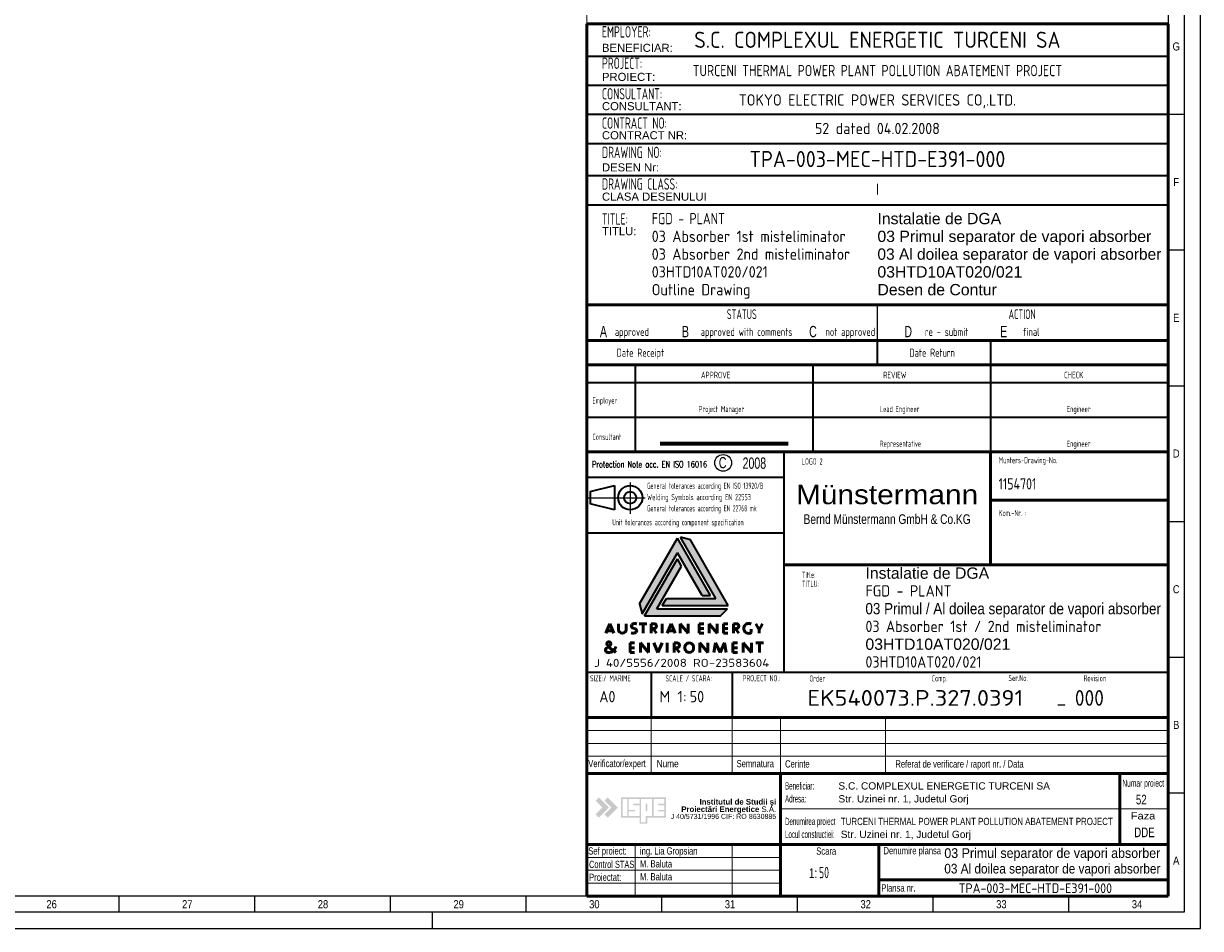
# Paper-space layout 'Layout1' of a CAD drawing. Extents: x 0 to 1427, y 0 to 841.
# Tile 3 of 5: x 1062 to 1427, y 0 to 280. Entities that reach past the tile are written whole.
import ezdxf
from ezdxf.enums import TextEntityAlignment as Align

# ---------------------------------------------------------------- set-up
doc = ezdxf.new("R2010")
doc.units = 0
doc.header["$LTSCALE"] = 12
doc.header["$MEASUREMENT"] = 0
for name, pattern in [('CENTER', [7, 4, -1, 1, -1]), ('SOLID_THICK', [0]), ('SOLID_THIN', [0])]:
    doc.linetypes.add(name, pattern=pattern)
doc.layers.get('0').update_dxf_attribs({"linetype": 'CONTINUOUS'})
for name, color, linetype in [('AE-Schriftkopf', 7, 'CONTINUOUS'), ('FORMAT', 7, 'CONTINUOUS'), ('Schriftkopf', 7, 'CONTINUOUS'), ('TB_AE&E1', 2, 'CONTINUOUS'), ('TB_AE&E2', 3, 'CONTINUOUS'), ('TB_AE&E_NUMBER', 4, 'CONTINUOUS'), ('TB_TB1', 3, 'CONTINUOUS'), ('TB_TB2', 2, 'CONTINUOUS'), ('TB_Text1', 4, 'CONTINUOUS'), ('TB_Text2', 3, 'CONTINUOUS'), ('TB_Text3', 2, 'CONTINUOUS'), ('TB_Text4', 7, 'CONTINUOUS'), ('TEXT', 7, 'CONTINUOUS')]:
    doc.layers.add(name, color=color, linetype=linetype)
for name, color, linetype, lineweight in [('AM_0', 7, 'CONTINUOUS', 50), ('AM_BOR', 7, 'CONTINUOUS', 50), ('STEEL_STRUCTURE', 8, 'CONTINUOUS', 13)]:
    doc.layers.add(name, color=color, linetype=linetype, lineweight=lineweight)
doc.styles.add('AE_STD', font='romans')
doc.styles.add('Arial', font='arial.ttf')
doc.styles.add('GENPRESET', font='genprese')
doc.styles.add('PLAIN_SMALL', font='arial.ttf', dxfattribs={"width": 0.75})
doc.styles.add('REV_RUM', font='arial.ttf')
doc.styles.add('ROMANS', font='arial.ttf', dxfattribs={"width": 0.7})
doc.styles.add('ROMANT', font='romant__.ttf', dxfattribs={"height": 2})
doc.styles.add('Schriftkopf', font='isocp.shx')
doc.styles.add('Schriftkopf_allg', font='isocp.shx', dxfattribs={"width": 0.7})
doc.styles.add('Schriftkopf_RUM', font='arial.ttf')
doc.styles.get("Standard").update_dxf_attribs({"font": 'medtext', "width": 0.75})
pattern_1 = [(0, (3408.223495, 779.60129), (0, 0.069850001), [0.0508, -0.01905]), (90, (3408.223495, 779.60129), (-0.069850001, 4e-18), [0.0508, -0.01905])]

# ---------------------------------------------------------------- blocks, each defined once
blk = doc.blocks.new('GENPRESE')
at = {"style": 'GENPRESET'}
blk.add_attdef('GEN-KO2', (0, 0), '', height=0.00035, dxfattribs=at)
for tag, flags in [('GEN-KO3', 1), ('GENIF', 1), ('GENPOSVAR', 1), ('GENPOSBLK', 1), ('GENPOSINC', 1), ('GENPARPOS', 1), ('GENPARSUM', 1), ('GENPARDRU', 1), ('GENSTDLG', 1), ('GENSCALE', 1), ('GENEDITOR', 1), ('GENINCH', 1), ('GENDIMSTIL', 1), ('GEN-KO1', 1), ('GENDCL', 1), ('VERSION', 3)]:
    blk.add_attdef(tag, (0, 0), '', height=0.00035, dxfattribs=dict(at, flags=flags))
blk = doc.blocks.new('SCHRIFTKOPF_AEE_SUB')
h = blk.add_hatch()
h.set_pattern_fill('ANGLE', color=96, scale=0.01, style=0)
h.set_pattern_definition(pattern_1)
h.paths.add_polyline_path([(3647, 876.6), (3649.58, 876.6), (3639.37, 894.28), (3627.62, 873.93), (3628.44, 870.87), (3639.37, 889.81)])
blk.add_hatch(color=5).paths.add_polyline_path([(3655.11, 873.41), (3643.36, 893.76), (3640.3, 894.58), (3651.23, 875.65), (3635.97, 875.65), (3634.68, 873.41)])
h = blk.add_hatch()
h.set_pattern_fill('ANGLE', color=1, scale=0.01, style=0)
h.set_pattern_definition(pattern_1)
h.paths.add_polyline_path([(3640.66, 885.67), (3639.37, 887.91), (3629.16, 870.22), (3652.66, 870.22), (3654.9, 872.46), (3633.03, 872.46)])
at = {"layer": 'FORMAT', "linetype": 'Continuous'}
for points in [[(3615.05, 814.04), (3614.03, 813.03), (3616.14, 810.92), (3614.03, 808.82), (3615.05, 807.8), (3618.17, 810.92)], [(3615.05, 814.04), (3614.03, 813.03), (3616.14, 810.92), (3614.03, 808.82), (3615.05, 807.8), (3618.17, 810.92)], [(3618.89, 810.92), (3616.79, 808.82), (3617.81, 807.8), (3620.93, 810.92), (3617.81, 814.04), (3616.79, 813.03)], [(3618.89, 810.92), (3616.79, 808.82), (3617.81, 807.8), (3620.93, 810.92), (3617.81, 814.04), (3616.79, 813.03)]]:
    blk.add_hatch(color=30, dxfattribs=at).paths.add_polyline_path(points)
h = blk.add_hatch(color=172, dxfattribs=at)
h.paths.add_polyline_path([(3627.65, 807.81), (3627.65, 805.89), (3630.06, 805.89), (3630.06, 807.81), (3635.82, 807.81), (3635.82, 814.05), (3621.89, 814.05), (3621.89, 807.81)])
h.paths.add_polyline_path([(3624.29, 808.29), (3624.29, 809.73), (3626.21, 809.73), (3626.21, 810.21), (3624.29, 810.21), (3624.29, 813.57), (3627.65, 813.57), (3627.65, 812.13), (3625.73, 812.13), (3625.73, 811.65), (3627.65, 811.65), (3627.65, 808.29)], flags=16)
h.paths.add_polyline_path([(3628.13, 813.57), (3631.5, 813.57), (3631.5, 808.29), (3629.57, 808.29), (3629.57, 806.37), (3628.13, 806.37)], flags=16)
h.paths.add_polyline_path([(3629.57, 809.73), (3629.57, 812.13), (3630.06, 812.13), (3630.06, 809.73)], flags=0)
h.paths.add_polyline_path([(3623.81, 808.29), (3622.37, 808.29), (3622.37, 813.57), (3623.81, 813.57)], flags=16)
h.paths.add_polyline_path([(3631.98, 808.29), (3631.98, 813.57), (3635.34, 813.57), (3635.34, 812.13), (3633.42, 812.13), (3633.42, 811.65), (3635.34, 811.65), (3635.34, 810.21), (3633.42, 810.21), (3633.42, 809.73), (3635.34, 809.73), (3635.34, 808.29)], flags=16)
h = blk.add_hatch(color=172, dxfattribs=at)
h.paths.add_polyline_path([(3627.65, 807.81), (3627.65, 805.89), (3630.06, 805.89), (3630.06, 807.81), (3635.82, 807.81), (3635.82, 814.05), (3621.89, 814.05), (3621.89, 807.81)])
h.paths.add_polyline_path([(3624.29, 808.29), (3624.29, 809.73), (3626.21, 809.73), (3626.21, 810.21), (3624.29, 810.21), (3624.29, 813.57), (3627.65, 813.57), (3627.65, 812.13), (3625.73, 812.13), (3625.73, 811.65), (3627.65, 811.65), (3627.65, 808.29)], flags=16)
h.paths.add_polyline_path([(3628.13, 813.57), (3631.5, 813.57), (3631.5, 808.29), (3629.57, 808.29), (3629.57, 806.37), (3628.13, 806.37)], flags=16)
h.paths.add_polyline_path([(3629.57, 809.73), (3629.57, 812.13), (3630.06, 812.13), (3630.06, 809.73)], flags=0)
h.paths.add_polyline_path([(3623.81, 808.29), (3622.37, 808.29), (3622.37, 813.57), (3623.81, 813.57)], flags=16)
h.paths.add_polyline_path([(3631.98, 808.29), (3631.98, 813.57), (3635.34, 813.57), (3635.34, 812.13), (3633.42, 812.13), (3633.42, 811.65), (3635.34, 811.65), (3635.34, 810.21), (3633.42, 810.21), (3633.42, 809.73), (3635.34, 809.73), (3635.34, 808.29)], flags=16)
at = {"color": 7}
for p, q in [((3736.27, 921), (3736.27, 886)), ((3611.27, 838.79), (3791.27, 838.79)), ((3611.27, 783.5), (3671.27, 783.5)), ((3611.27, 783.5), (3671.27, 783.5))]:
    blk.add_line(p, q, dxfattribs=at)
at = {"color": 7, "lineweight": 50}
for p, q in [((3611.27, 783.5), (3611.27, 838.79)), ((3791.27, 799.5), (3791.27, 838.79)), ((3671.27, 821.5), (3611.27, 821.5)), ((3671.27, 799.5), (3671.27, 821.5)), ((3671.27, 821.5), (3776.27, 821.5)), ((3791.27, 821.5), (3776.27, 821.5)), ((3776.27, 821.5), (3776.27, 799.5)), ((3776.27, 817.5), (3776.27, 799.5)), ((3611.27, 799.5), (3671.27, 799.5)), ((3776.27, 799.5), (3671.27, 799.5)), ((3671.27, 799.5), (3671.27, 783.5)), ((3791.27, 799.5), (3671.27, 799.5)), ((3671.27, 799.5), (3671.27, 783.5)), ((3701.73, 799.5), (3701.73, 783.5)), ((3776.27, 799.5), (3791.27, 799.5)), ((3791.27, 783.5), (3791.27, 799.5)), ((3701.73, 788.5), (3791.27, 788.5)), ((3671.27, 783.5), (3611.27, 783.5)), ((3671.27, 783.5), (3791.27, 783.5))]:
    blk.add_line(p, q, dxfattribs=at)
at = {"color": 7, "lineweight": 13}
for p, q in [((3631.27, 838.79), (3631.27, 821.5)), ((3656.27, 838.79), (3656.27, 821.5)), ((3671.27, 838.79), (3671.27, 821.5)), ((3703.77, 838.79), (3703.77, 821.5)), ((3611.27, 834.79), (3791.27, 834.79)), ((3611.27, 830.79), (3791.27, 830.79)), ((3611.27, 826.79), (3791.27, 826.79)), ((3671.27, 810.5), (3776.27, 810.5)), ((3671.27, 810.5), (3791.27, 810.5)), ((3626.27, 799.5), (3626.27, 783.5)), ((3656.27, 799.5), (3656.27, 783.5)), ((3611.27, 795.5), (3671.27, 795.5)), ((3611.27, 795.5), (3671.27, 795.5)), ((3611.27, 791.5), (3671.27, 791.5)), ((3611.27, 787.5), (3671.27, 787.5))]:
    blk.add_line(p, q, dxfattribs=at)
at = {"layer": 'AE-Schriftkopf', "color": 7}
blk.add_circle((3653.52, 917.59), 2.6, dxfattribs=at)
at = {"layer": 'AM_0', "color": 7}
blk.add_line((3736.27, 906.02), (3791.27, 906.02), dxfattribs=at)
at = {"layer": 'Schriftkopf', "color": 7, "linetype": 'CENTER', "lineweight": 25, "ltscale": 2}
blk.add_line((3624.75, 911.54), (3624.75, 901.8), dxfattribs=at)
at = {"layer": 'Schriftkopf', "color": 7, "lineweight": 35}
blk.add_line((3619.88, 910.57), (3619.88, 903.07), dxfattribs=at)
blk.add_circle((3624.75, 906.82), 1.88, dxfattribs=at)
at = {"layer": 'STEEL_STRUCTURE', "ltscale": 2}
blk.add_lwpolyline([(3611.27, 1165), (3791.27, 1165), (3791.27, 783.5), (3611.27, 783.5)], close=True, dxfattribs=at)
at = {"layer": 'TB_AE&E1', "color": 5, "lineweight": 35}
blk.add_line((3643.36, 893.76), (3640.3, 894.58), dxfattribs=at)
at = {"layer": 'TB_AE&E1', "color": 1, "lineweight": 35}
blk.add_line((3640.66, 885.67), (3639.37, 887.91), dxfattribs=at)
at = {"layer": 'TB_AE&E2', "color": 7, "lineweight": 50}
for p, q in [((3618.4, 867.83), (3617.15, 864.88)), ((3618.4, 867.83), (3619.65, 864.88)), ((3621.08, 867.83), (3621.08, 865.94)), ((3623.49, 867.83), (3623.49, 865.94)), ((3627.57, 867.83), (3629.92, 867.83)), ((3628.75, 864.88), (3628.75, 867.83)), ((3631.19, 864.88), (3631.19, 867.83)), ((3631.19, 867.83), (3632.11, 867.83)), ((3634.61, 867.83), (3634.61, 864.88)), ((3637.43, 867.83), (3636.18, 864.88)), ((3637.43, 867.83), (3638.68, 864.88)), ((3640.2, 867.83), (3642.71, 864.88)), ((3640.2, 864.88), (3640.2, 867.83)), ((3642.71, 867.83), (3642.71, 864.88)), ((3646.12, 867.83), (3646.12, 864.88)), ((3646.12, 867.83), (3647.53, 867.83)), ((3649.19, 867.83), (3651.7, 864.88)), ((3649.19, 864.88), (3649.19, 867.83)), ((3651.7, 867.83), (3651.7, 864.88)), ((3653.58, 867.83), (3653.58, 864.88)), ((3653.58, 867.83), (3655, 867.83)), ((3656.72, 864.88), (3656.72, 867.83)), ((3656.72, 867.83), (3657.64, 867.83)), ((3663.65, 867.83), (3664.68, 865.97)), ((3665.72, 867.83), (3664.68, 865.97)), ((3617.45, 865.58), (3619.35, 865.58)), ((3625.47, 866.5), (3625.92, 866.35)), ((3626.37, 866.2), (3625.92, 866.35)), ((3631.19, 866.35), (3632.11, 866.35)), ((3632.85, 864.88), (3631.7, 866.35)), ((3636.48, 865.58), (3638.38, 865.58)), ((3646.12, 866.35), (3647.53, 866.35)), ((3646.12, 864.88), (3647.53, 864.88)), ((3653.58, 866.35), (3655, 866.35)), ((3653.58, 864.88), (3655, 864.88)), ((3656.72, 866.35), (3657.64, 866.35)), ((3658.38, 864.88), (3657.22, 866.35)), ((3662.24, 865.08), (3662.24, 866.15)), ((3664.68, 864.88), (3664.68, 865.97)), ((3624.7, 861.88), (3624.7, 858.93)), ((3624.7, 861.88), (3626.11, 861.88)), ((3624.7, 860.4), (3626.11, 860.4)), ((3627.94, 861.88), (3630.44, 858.93)), ((3627.94, 858.93), (3627.94, 861.88)), ((3630.44, 861.88), (3630.44, 858.93)), ((3632.07, 861.88), (3633.34, 858.93)), ((3634.61, 861.88), (3633.34, 858.93)), ((3636.2, 861.88), (3636.2, 858.93)), ((3638.33, 861.88), (3638.33, 858.93)), ((3638.33, 861.88), (3639.25, 861.88)), ((3638.33, 860.4), (3639.25, 860.4)), ((3639.99, 858.93), (3638.84, 860.4)), ((3646.25, 861.88), (3648.76, 858.93)), ((3646.25, 858.93), (3646.25, 861.88)), ((3648.76, 861.88), (3648.76, 858.93)), ((3651.18, 861.88), (3650.63, 858.93)), ((3652.56, 858.93), (3651.18, 861.88)), ((3652.56, 858.93), (3653.95, 861.88)), ((3653.95, 861.88), (3654.5, 858.93)), ((3656.5, 861.88), (3656.5, 858.93)), ((3656.5, 861.88), (3657.91, 861.88)), ((3656.5, 860.4), (3657.91, 860.4)), ((3659.74, 861.88), (3662.25, 858.93)), ((3659.74, 858.93), (3659.74, 861.88)), ((3662.25, 861.88), (3662.25, 858.93)), ((3663.62, 861.88), (3665.97, 861.88)), ((3664.8, 858.93), (3664.8, 861.88)), ((3624.7, 858.93), (3626.11, 858.93)), ((3656.5, 858.93), (3657.91, 858.93))]:
    blk.add_line(p, q, dxfattribs=at)
for centre, radius, start, end in [((3625.68, 867.08), 0.607, 131.0419, 250.5453), ((3626.22, 866.29), 1.57, 69.6379, 127.2632), ((3632.14, 867.09), 0.737, 267.732, 92.268), ((3657.67, 867.09), 0.737, 267.732, 92.268), ((3661.46, 866.31), 1.59, 62.4005, 178.518), ((3622.29, 866.1), 1.22, 187.7582, 352.2418), ((3625.62, 866.4), 1.54, 248.9857, 307.4712), ((3626.16, 865.63), 0.607, 311.0419, 70.5453), ((3661.41, 866.37), 1.54, 180.8774, 302.6535), ((3617.91, 859.67), 0.782, 134.7453, 271.6886), ((3612.4, 867.89), 9.14, 302.8972, 313.2688), ((3618.14, 861.58), 0.625, 326.7338, 213.2662), ((3626.26, 868.64), 11.38, 220.5591, 238.5113), ((3618.14, 861), 2.12, 264.4997, 354.8135), ((3639.28, 861.14), 0.737, 267.732, 92.268), ((3643.03, 860.52), 1.36, 355.2554, 184.7446), ((3643.03, 860.29), 1.36, 175.2662, 4.7338)]:
    blk.add_arc(centre, radius, start, end, dxfattribs=at)
at = {"layer": 'TB_TB1', "color": 7, "lineweight": 50}
for p, q in [((3611.27, 966.5), (3611.27, 1053.5)), ((3611.27, 1053.5), (3791.27, 1053.5)), ((3791.27, 1053.5), (3791.27, 966.5)), ((3611.27, 966.5), (3611.27, 838.79)), ((3791.27, 966.5), (3791.27, 838.79)), ((3611.27, 955.5), (3791.27, 955.5)), ((3611.27, 948), (3791.27, 948)), ((3611.27, 921), (3791.27, 921)), ((3611.27, 921), (3791.27, 921)), ((3672.27, 921), (3791.27, 921)), ((3672.27, 886), (3791.27, 886)), ((3611.27, 838.79), (3791.27, 838.79))]:
    blk.add_line(p, q, dxfattribs=at)
at = {"layer": 'TB_TB2', "color": 7, "lineweight": 35}
for p, q in [((3611.27, 948), (3791.27, 948)), ((3611.27, 852.79), (3791.27, 852.79)), ((3631.27, 852.79), (3631.27, 838.79)), ((3656.27, 852.79), (3656.27, 838.79))]:
    blk.add_line(p, q, dxfattribs=at)
at = {"layer": 'TB_Text1', "color": 7, "lineweight": 70}
blk.add_line((3633.97, 923.62), (3673.69, 923.62), dxfattribs=at)
at = {"layer": 'TB_Text4', "color": 7, "lineweight": 35}
for p, q in [((3611.27, 1043.5), (3791.27, 1043.5)), ((3611.27, 1034.5), (3791.27, 1034.5)), ((3611.27, 1025.5), (3791.27, 1025.5)), ((3611.27, 1016.5), (3791.27, 1016.5)), ((3611.27, 1006.5), (3791.27, 1006.5)), ((3611.27, 997.5), (3791.27, 997.5)), ((3626.27, 966.5), (3791.27, 966.5)), ((3701.27, 948), (3701.27, 955.5)), ((3736.27, 955.5), (3736.27, 948)), ((3626.27, 948), (3626.27, 921)), ((3681.27, 948), (3681.27, 921)), ((3736.27, 948), (3736.27, 921)), ((3611.27, 942.5), (3791.27, 942.5)), ((3611.27, 931.75), (3791.27, 931.75)), ((3672.27, 921), (3672.27, 852.79)), ((3611.27, 913.13), (3672.27, 913.13)), ((3612.38, 908.7), (3619.88, 910.57)), ((3612.38, 908.7), (3612.38, 904.95)), ((3619.88, 903.07), (3612.38, 904.95)), ((3611.27, 895.9), (3672.27, 895.9))]:
    blk.add_line(p, q, dxfattribs=at)
at = {"layer": 'TB_Text4', "color": 7, "lineweight": 50}
blk.add_line((3611.27, 966.5), (3791.27, 966.5), dxfattribs=at)
at = {"layer": 'TB_Text4'}
blk.add_line((3701.27, 955.5), (3701.27, 966.5), dxfattribs=at)
at = {"layer": 'TB_Text4', "color": 7, "linetype": 'CENTER', "lineweight": 25, "ltscale": 2}
blk.add_line((3611.81, 906.82), (3629.37, 906.82), dxfattribs=at)
at = {"layer": 'TB_Text4', "color": 96, "lineweight": 35}
for p, q in [((3627.62, 873.93), (3639.37, 894.28)), ((3649.58, 876.6), (3639.37, 894.28)), ((3628.44, 870.87), (3639.37, 889.81)), ((3647, 876.6), (3639.37, 889.81)), ((3647, 876.6), (3649.58, 876.6)), ((3627.62, 873.93), (3628.44, 870.87))]:
    blk.add_line(p, q, dxfattribs=at)
at = {"layer": 'TB_Text4', "color": 5, "lineweight": 35}
for p, q in [((3651.23, 875.65), (3640.3, 894.58)), ((3655.11, 873.41), (3643.36, 893.76)), ((3634.68, 873.41), (3635.97, 875.65)), ((3635.97, 875.65), (3651.23, 875.65)), ((3634.68, 873.41), (3655.11, 873.41))]:
    blk.add_line(p, q, dxfattribs=at)
at = {"layer": 'TB_Text4', "color": 1, "lineweight": 35}
for p, q in [((3629.16, 870.22), (3639.37, 887.91)), ((3633.03, 872.46), (3640.66, 885.67)), ((3633.03, 872.46), (3654.9, 872.46)), ((3652.66, 870.22), (3654.9, 872.46)), ((3629.16, 870.22), (3652.66, 870.22))]:
    blk.add_line(p, q, dxfattribs=at)
at = {"layer": 'TB_Text4', "color": 7, "lineweight": 35}
blk.add_circle((3624.75, 906.82), 3.75, dxfattribs=at)
at = {"layer": 'AM_0', "xscale": 0.01000000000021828, "yscale": 0.009999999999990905, "zscale": 0.01}
blk.add_blockref('GENPRESE', (3790.38, 782.63), dxfattribs=at).add_auto_attribs({'GEN-KO2': 'GEN-A3'})
at = {"layer": 'AM_BOR', "color": 7, "lineweight": 50, "xscale": 0.01000000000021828, "yscale": 0.009999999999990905, "zscale": 0.01}
blk.add_blockref('GENPRESE', (3790.38, 782.63), dxfattribs=at).add_auto_attribs({'GEN-KO2': 'GEN-A3'})
at = {"layer": 'AE-Schriftkopf', "color": 7, "style": 'AE_STD', "width": 0.6}
blk.add_text('Protection Note acc. EN ISO 16016', height=2, dxfattribs=at).set_placement((3612.96, 916.17))
at = {"layer": 'AE-Schriftkopf', "color": 7, "width": 0.7}
blk.add_text('C', height=3.5, dxfattribs=at).set_placement((3652.18, 915.91))
at = {"layer": 'AE-Schriftkopf', "color": 7, "lineweight": 35, "style": 'Schriftkopf', "width": 1.1}
blk.add_text('M 1:', height=3.5, dxfattribs=at).set_placement((3633.77, 843.5))
at = {"layer": 'AE-Schriftkopf', "color": 7, "width": 0.7}
blk.add_attdef('2009', text='', height=3.5, dxfattribs=at).set_placement((3663.18, 917.53), align=Align.MIDDLE)
at = {"layer": 'AE-Schriftkopf', "color": 7, "lineweight": 35, "style": 'Schriftkopf', "width": 0.7}
for tag, p in [('FORMAT', (3615.17, 843.5)), ('MASSTAB', (3643.17, 843.5)), ('MASSTAB_2', (3683.17, 789.06))]:
    blk.add_attdef(tag, p, '', height=3.5, dxfattribs=at)
at = {"layer": 'FORMAT', "linetype": 'Continuous', "insert": (3669.94, 810.48), "char_height": 1.72799, "width": 33.7598, "attachment_point": 6, "line_spacing_factor": 0.800007, "style": 'ROMANT'}
blk.add_mtext('{\\fArial|b1|i0|c0|p34;\\C7;Institutul de Studii \\fArial|b1|i0|c238|p34;şi\\P\\fArial|b1|i0|c0|p34;Proiect\\fArial|b1|i0|c238|p34;ă\\fArial|b1|i0|c0|p34;ri Energetice \\fArial|b0|i0|c0|p34;S.A. \\P\\H0.90001x;J 40/5731/1996 CIF: RO\\fArial|b1|i0|c0|p34;\\H1.1111x; \\fArial|b0|i0|c0|p34;\\H0.90001x;8630885}', dxfattribs=at)
at = {"layer": 'Schriftkopf', "color": 7, "lineweight": 25, "style": 'Schriftkopf'}
for s, width, p in [('General tolerances according EN ISO 13920/B', 0.6, (3629.97, 909.56)), ('Welding Symbols according EN 22553', 0.66, (3629.97, 906.06)), ('General tolerances according EN 22768 mk', 0.6, (3629.97, 902.58)), ('Unit tolerances according component specification', 0.62, (3619.2, 898.27))]:
    blk.add_text(s, height=1.9, dxfattribs=dict(at, width=width)).set_placement(p)
at = {"layer": 'TB_AE&E2', "color": 7, "lineweight": 25, "style": 'ROMANS'}
for s, height, width, p in [('Münstermann', 6, 1.1, (3704.27, 904.81)), ('Bernd Münstermann GmbH & Co.KG', 3, 0.75, (3704.27, 898.69))]:
    blk.add_text(s, height=height, dxfattribs=dict(at, width=width)).set_placement(p, align=Align.CENTER)
for s, width, p in [('Verificator/expert', 0.75, (3611.75, 823.43)), ('Cerinte', 0.75, (3672.68, 823.31)), ('Referat de verificare / raport nr. / Data', 0.75, (3706.84, 823.31)), ('Beneficiar:', 0.485931, (3672.68, 816.5)), ('Adresa:', 0.485931, (3672.68, 812.5)), ('Denumirea proiect', 0.485931, (3672.68, 805.5)), ('Locul constructiei:', 0.485931, (3672.68, 801.5)), ('Sef proiect:', 0.75, (3611.75, 796.38)), ('ing. Lia Gropsian', 0.75, (3627.76, 796.38)), ('Scara', 0.75, (3682.34, 796.32)), ('Denumire plansa', 0.75, (3703.15, 796.47)), ('Control STAS:', 0.7, (3612.01, 792.21)), ('M. Baluta', 0.75, (3627.76, 792.38)), ('Proiectat:', 0.75, (3612.01, 788.21)), ('M. Baluta', 0.75, (3627.76, 788.38)), ('Plansa nr.', 0.75, (3702.47, 784.91))]:
    blk.add_text(s, height=2.25, dxfattribs=dict(at, width=width)).set_placement(p)
for s, width, p, p2 in [('Nume', 0.816374, (3632.9, 823.41), (3639.75, 823.41)), ('Semnatura', 0.754254, (3657.65, 823.41), (3669.25, 823.41)), ('Numar proiect', 0.654855, (3777.08, 817.35), (3790.01, 817.35)), ('Faza', 1.082725, (3779.73, 807.24), (3787.3, 807.24))]:
    blk.add_text(s, height=2.25, dxfattribs=dict(at, width=width)).set_placement(p, p2, align=Align.FIT)
at = {"layer": 'TB_AE&E2', "color": 7, "lineweight": 35, "style": 'ROMANS'}
blk.add_text('S.C. COMPLEXUL ENERGETIC TURCENI SA', height=2.25, dxfattribs=at).set_placement((3689.19, 816.5))
at = {"layer": 'TB_AE&E2', "color": 7, "lineweight": 25, "style": 'ROMANS'}
for p in [(3689.19, 812.5), (3689.91, 801.5)]:
    blk.add_text('Str. Uzinei nr. 1, Judetul Gorj', height=2.25, dxfattribs=at).set_placement(p)
at = {"layer": 'TB_AE&E2', "color": 7, "lineweight": 35, "style": 'ROMANS', "width": 0.78}
blk.add_text('TURCENI THERMAL POWER PLANT POLLUTION ABATEMENT PROJECT', height=2.25, dxfattribs=at).set_placement((3689.94, 805.5))
at = {"layer": 'TB_AE&E2', "color": 7, "lineweight": 50, "char_height": 3, "attachment_point": 1}
for s, insert, width in [('52', (3781.28, 814.89), 5.1786), ('DDE', (3780.75, 804.74), 14.3655)]:
    blk.add_mtext(s, dxfattribs=dict(at, insert=insert, width=width))
at = {"layer": 'TB_AE&E2', "color": 7, "lineweight": 25, "insert": (3680.09, 792.14), "char_height": 3, "width": 5.1786, "attachment_point": 1}
blk.add_mtext('1:', dxfattribs=at)
at = {"layer": 'TB_AE&E_NUMBER', "color": 7, "lineweight": 70, "insert": (3756.75, 847.76), "char_height": 4.88, "width": 24.3175, "attachment_point": 1, "style": 'Schriftkopf'}
blk.add_mtext('_', dxfattribs=at)
at = {"layer": 'TB_AE&E_NUMBER', "color": 7, "lineweight": 70, "style": 'Schriftkopf', "width": 0.96}
for tag, p in [('ZEICHNUNGSNR', (3679.57, 842.42)), ('REV', (3762.38, 842.42))]:
    blk.add_attdef(tag, p, '', height=4.88, dxfattribs=at)
at = {"layer": 'TB_Text1', "color": 7, "lineweight": 70, "style": 'Schriftkopf_allg'}
blk.add_text('S.C. COMPLEXUL ENERGETIC TURCENI SA', height=5, dxfattribs=at).set_placement((3701.27, 1046.05), align=Align.CENTER)
blk.add_attdef('DRAWING_NO_CLIENT', text='', height=5, dxfattribs=at).set_placement((3701.27, 1009.14), align=Align.CENTER)
at = {"layer": 'TB_Text1', "color": 7, "lineweight": 50, "style": 'Schriftkopf', "width": 0.85}
for tag, p in [('TKF_DRAWING', (3738.79, 909.37)), ('DRAWING_NO/PARTSLIST', (3738.79, 887.46))]:
    blk.add_attdef(tag, p, '', height=3.5, dxfattribs=at)
at = {"layer": 'TB_Text1', "color": 7, "lineweight": 35, "style": 'Schriftkopf_allg'}
blk.add_attdef('DRAWING_NO_CLIENT_2', text='', height=3, dxfattribs=at).set_placement((3750.16, 784.46), align=Align.CENTER)
at = {"layer": 'TB_Text2', "color": 7, "lineweight": 50, "style": 'Schriftkopf_allg', "width": 0.85}
blk.add_text('TURCENI THERMAL POWER PLANT POLLUTION ABATEMENT PROJECT', height=3.5, dxfattribs=at).set_placement((3701.27, 1037.28), align=Align.CENTER)
at = {"layer": 'TB_Text2', "color": 7, "lineweight": 50, "style": 'Schriftkopf_allg'}
for s, p in [('TOKYO ELECTRIC POWER SERVICES CO,.LTD.', (3701.27, 1028.18)), ('52 dated 04.02.2008', (3701.27, 1019.35))]:
    blk.add_text(s, height=3.5, dxfattribs=at).set_placement(p, align=Align.CENTER)
at = {"layer": 'TB_Text2', "color": 7, "lineweight": 80, "ltscale": 6, "width": 0.7}
for s, p in [('A', (3615.37, 956.5)), ('B', (3640.76, 956.5)), ('C', (3680.13, 956.5)), ('D', (3709.62, 956.5)), ('E', (3739.26, 956.5))]:
    blk.add_text(s, height=3.5, dxfattribs=at).set_placement(p)
at = {"layer": 'TB_Text2', "color": 7, "lineweight": 50}
for tag, p, height, style in [('DESCRIPTION_REV8_RUM', (3653.17, 1161.25), 2.5, 'REV_RUM'), ('DESCRIPTION_REV7_RUM', (3653.17, 1151.25), 2.5, 'REV_RUM'), ('DESCRIPTION_REV6_RUM', (3653.17, 1141.25), 2.5, 'REV_RUM'), ('DESCRIPTION_REV5_RUM', (3653.17, 1131.25), 2.5, 'REV_RUM'), ('DESCRIPTION_REV4_RUM', (3653.17, 1121.25), 2.5, 'REV_RUM'), ('DESCRIPTION_REV3_RUM', (3653.17, 1111.25), 2.5, 'REV_RUM'), ('DESCRIPTION_REV2_RUM', (3653.17, 1101.25), 2.5, 'REV_RUM'), ('DESCRIPTION_REV1_RUM', (3653.17, 1091.25), 2.5, 'REV_RUM'), ('DESCRIPTION_REV0_RUM', (3653.17, 1081.25), 2.5, 'REV_RUM'), ('BENENNUNG-KKS_RUM', (3701.27, 991.48), 3.5, 'Schriftkopf_RUM'), ('BENENNUNG1_RUM', (3701.27, 985.98), 3.5, 'Schriftkopf_RUM'), ('BENENNUNG2_RUM', (3701.27, 980.48), 3.5, 'Schriftkopf_RUM'), ('BENENNUNG3_RUM', (3701.27, 974.98), 3.5, 'Schriftkopf_RUM'), ('BENENNUNG4_RUM', (3701.27, 969.48), 3.5, 'Schriftkopf_RUM'), ('BENENNUNG-KKS_RUM', (3697.56, 881.74), 3.5, 'Schriftkopf_RUM'), ('BENENNUNG1_RUM', (3697.56, 870.74), 3.5, 'Schriftkopf_RUM'), ('BENENNUNG2_RUM', (3697.56, 859.74), 3.5, 'Schriftkopf_RUM'), ('BENENNUNG5_RUM', (3721.97, 795.33), 3, 'Schriftkopf_RUM'), ('BENENNUNG6_RUM', (3721.97, 790.52), 3, 'Schriftkopf_RUM')]:
    blk.add_attdef(tag, p, '', height=height, dxfattribs=dict(at, style=style))
at = {"layer": 'TB_Text2', "color": 7, "lineweight": 50, "style": 'Schriftkopf'}
for tag, p, height, width in [('REV_LINE_008', (3616.6, 1158.25), 3.5, 0.5), ('DATE_REV8', (3629.33, 1158.12), 3.5, 0.5), ('DESCRIPTION_REV8', (3653.17, 1156.72), 2.5, 0.85), ('REV_BY_REV8', (3703.92, 1158.12), 3.5, 0.85), ('CHECK_BY_REV8', (3733.92, 1158.12), 3.5, 0.85), ('APP_BY_REV8', (3763.92, 1158.12), 3.5, 0.85), ('REV_LINE_007', (3616.6, 1148.25), 3.5, 0.5), ('DATE_REV7', (3629.33, 1148.12), 3.5, 0.5), ('REV_BY_REV7', (3703.92, 1148.12), 3.5, 0.85), ('CHECK_BY_REV7', (3733.92, 1148.12), 3.5, 0.85), ('APP_BY_REV7', (3763.92, 1148.12), 3.5, 0.85), ('DESCRIPTION_REV7', (3653.17, 1146.72), 2.5, 0.85), ('REV_LINE_006', (3616.6, 1138.25), 3.5, 0.5), ('DATE_REV6', (3629.33, 1138.12), 3.5, 0.5), ('REV_BY_REV6', (3703.92, 1138.12), 3.5, 0.85), ('CHECK_BY_REV6', (3733.92, 1138.12), 3.5, 0.85), ('APP_BY_REV6', (3763.92, 1138.12), 3.5, 0.85), ('DESCRIPTION_REV6', (3653.17, 1136.72), 2.5, 0.85), ('REV_LINE_005', (3616.6, 1128.25), 3.5, 0.5), ('DATE_REV5', (3629.33, 1128.12), 3.5, 0.5), ('REV_BY_REV5', (3703.92, 1128.12), 3.5, 0.85), ('CHECK_BY_REV5', (3733.92, 1128.12), 3.5, 0.85), ('APP_BY_REV5', (3763.92, 1128.12), 3.5, 0.85), ('DESCRIPTION_REV5', (3653.17, 1126.72), 2.5, 0.85), ('REV_LINE_004', (3616.6, 1118.25), 3.5, 0.5), ('DATE_REV4', (3629.33, 1118.12), 3.5, 0.5), ('DESCRIPTION_REV4', (3653.17, 1116.72), 2.5, 0.85), ('REV_BY_REV4', (3703.92, 1118.12), 3.5, 0.85), ('CHECK_BY_REV4', (3733.92, 1118.12), 3.5, 0.85), ('APP_BY_REV4', (3763.92, 1118.12), 3.5, 0.85), ('REV_LINE_003', (3616.6, 1108.25), 3.5, 0.5), ('DATE_REV3', (3629.33, 1108.12), 3.5, 0.5), ('REV_BY_REV3', (3703.92, 1108.12), 3.5, 0.85), ('CHECK_BY_REV3', (3733.92, 1108.12), 3.5, 0.85), ('APP_BY_REV3', (3763.92, 1108.12), 3.5, 0.85), ('DESCRIPTION_REV3', (3653.17, 1106.72), 2.5, 0.85), ('REV_LINE_002', (3616.6, 1098.25), 3.5, 0.5), ('DATE_REV2', (3629.33, 1098.12), 3.5, 0.5), ('REV_BY_REV2', (3703.92, 1098.12), 3.5, 0.85), ('CHECK_BY_REV2', (3733.92, 1098.12), 3.5, 0.85), ('APP_BY_REV2', (3763.92, 1098.12), 3.5, 0.85), ('DESCRIPTION_REV2', (3653.17, 1096.72), 2.5, 0.85), ('REV_LINE_001', (3616.6, 1088.25), 3.5, 0.5), ('DATE_REV1', (3629.33, 1088.12), 3.5, 0.5), ('REV_BY_REV1', (3703.92, 1088.12), 3.5, 0.85), ('CHECK_BY_REV1', (3733.92, 1088.12), 3.5, 0.85), ('APP_BY_REV1', (3763.92, 1088.12), 3.5, 0.85), ('DESCRIPTION_REV1', (3653.17, 1086.72), 2.5, 0.85), ('DATE_REV0', (3629.33, 1078.12), 3.5, 0.5), ('DESCRIPTION_REV0', (3653.17, 1076.72), 2.5, 0.85), ('REV_BY_REV0', (3703.92, 1078.12), 3.5, 0.85), ('CHECK_BY_REV0', (3733.92, 1078.12), 3.5, 0.85), ('APP_BY_REV0', (3763.92, 1078.12), 3.5, 0.85), ('BENENNUNG-KKS', (3631.41, 991.48), 3.5, 0.85), ('BENENNUNG1', (3631.41, 985.98), 3.5, 0.85), ('BENENNUNG2', (3631.41, 980.48), 3.5, 0.85), ('BENENNUNG3', (3631.41, 974.98), 3.5, 0.85), ('BENENNUNG4', (3631.41, 969.48), 3.5, 0.85), ('SUB-SUPPLIER', (3738.98, 894.61), 3.5, 0.85), ('BENENNUNG-KKS', (3697.56, 876.24), 3.5, 0.85), ('BENENNUNG1', (3697.56, 865.24), 3.5, 0.85), ('BENENNUNG2', (3697.56, 854.24), 3.5, 0.85)]:
    blk.add_attdef(tag, p, '', height=height, dxfattribs=dict(at, width=width))
at = {"layer": 'TB_Text2', "color": 7, "lineweight": 50, "style": 'Schriftkopf_allg'}
blk.add_attdef('DRAWING_CLASS', text='', height=3.5, dxfattribs=at).set_placement((3701.27, 1000.56), align=Align.CENTER)
at = {"layer": 'TB_Text3', "color": 7, "lineweight": 35, "style": 'Schriftkopf_allg', "width": 1.3}
blk.add_text('J 40/5556/2008 RO-23583604', height=2.5, dxfattribs=at).set_placement((3613.58, 854.46))
at = {"layer": 'TB_Text4', "color": 7, "lineweight": 35, "style": 'Schriftkopf_allg', "width": 0.7}
for s, height, p in [('EMPLOYER:', 3.5, (3616, 1049.26)), ('PROJECT:', 3.5, (3616, 1039.53)), ('CONSULTANT:', 3.5, (3616, 1030.08)), ('CONTRACT NO:', 3.5, (3616, 1021.02)), ('DRAWING NO:', 3.5, (3616, 1011.96)), ('DRAWING CLASS:', 3.5, (3616, 1002.17)), ('TITLE:', 3.5, (3616, 991.35)), ('approved', 2.5, (3620.01, 956.9)), ('approved with comments', 2.5, (3646.58, 956.9)), ('not approved', 2.5, (3685.21, 956.9)), ('re - submit', 2.5, (3715.99, 956.9)), ('final', 2.5, (3746.27, 956.9)), ('Date Receipt', 2.5, (3620.54, 950.45)), ('Date Return', 2.5, (3711.19, 950.45))]:
    blk.add_text(s, height=height, dxfattribs=at).set_placement(p)
at = {"layer": 'TB_Text4', "color": 7, "lineweight": 35, "style": 'Arial'}
for s, p in [('BENEFICIAR:', (3616, 1044.82)), ('PROIECT:', (3616, 1035.82)), ('CONSULTANT:', (3616, 1026.76)), ('CONTRACT NR:', (3616, 1017.76)), ('DESEN Nr:', (3616, 1007.82)), ('CLASA DESENULUI', (3616, 998.76)), ('TITLU:', (3616, 988.07))]:
    blk.add_text(s, height=2.5, dxfattribs=at).set_placement(p)
at = {"layer": 'TB_Text4', "color": 7, "lineweight": 50, "ltscale": 4, "style": 'Schriftkopf_allg', "width": 0.7}
for s, p in [('STATUS', (3654.65, 962.12)), ('ACTION', (3741.87, 962.12))]:
    blk.add_text(s, height=3, dxfattribs=at).set_placement(p)
at = {"layer": 'TB_Text4', "color": 7, "lineweight": 25}
for s, height, style, width, p in [('APPROVE', 2, 'Schriftkopf_allg', 0.7, (3646.66, 943.8)), ('REVIEW', 2, 'Schriftkopf_allg', 0.7, (3703.08, 943.8)), ('CHECK', 2, 'Schriftkopf_allg', 0.7, (3759.04, 943.8)), ('Employer', 1.9, 'Schriftkopf', 0.66, (3613.05, 935.97)), ('Project Manager', 1.9, 'Schriftkopf', 0.66, (3645.97, 933.32)), ('Lead Engineer', 1.9, 'Schriftkopf', 0.66, (3702.02, 933.32)), ('Engineer', 1.9, 'Schriftkopf', 0.66, (3759.92, 933.32)), ('Consultant', 1.9, 'Schriftkopf', 0.66, (3613.05, 924.72)), ('Representative', 1.9, 'Schriftkopf', 0.66, (3702.02, 922.59)), ('Engineer', 1.9, 'Schriftkopf', 0.66, (3759.92, 922.59)), ('LOGO 2', 1.9, 'Schriftkopf', 0.66, (3677.87, 917.09)), ('Munters-Drawing-No.', 1.9, 'Schriftkopf', 0.66, (3738.85, 917.49)), ('Kom.-Nr. :', 1.9, 'Schriftkopf', 0.66, (3738.85, 901.15)), ('Title:', 1.9, 'Schriftkopf', 0.66, (3677.87, 881.99)), ('TITLU:', 1.9, 'Schriftkopf', 0.66, (3677.87, 879.22)), ('SIZE:/ MARIME', 1.9, 'Schriftkopf', 0.66, (3612.31, 849.98)), ('SCALE / SCARA:', 1.9, 'Schriftkopf', 0.66, (3635.69, 849.94)), ('PROJECT NO.:', 1.9, 'Schriftkopf', 0.66, (3659.59, 850)), ('Order', 1.9, 'Schriftkopf', 0.66, (3680.21, 849.91)), ('Comp.', 1.9, 'Schriftkopf', 0.66, (3718.09, 849.96)), ('Ser.No.', 1.9, 'Schriftkopf', 0.66, (3741.84, 850.07)), ('Revision', 1.9, 'Schriftkopf', 0.66, (3765.1, 849.99))]:
    blk.add_text(s, height=height, dxfattribs=dict(at, style=style, width=width)).set_placement(p)

psp = doc.layouts.get("Layout1")

# ---------------------------------------------------------------- linework, layer by layer
at = {"color": 7, "linetype": 'SOLID_THIN'}
for p, q in [((1426.8, 0), (1426.8, 841)), ((1416.8, 831), (1416.8, 10)), ((1416.8, 252), (1421.8, 252)), ((1416.8, 210), (1421.8, 210)), ((1416.8, 168), (1421.8, 168)), ((1416.8, 126), (1421.8, 126)), ((1416.8, 84), (1421.8, 84)), ((1416.8, 42), (1421.8, 42)), ((1416.8, 10), (10, 10)), ((1092, 10), (1092, 5)), ((1134, 10), (1134, 5)), ((1176, 10), (1176, 5)), ((1218, 10), (1218, 5)), ((1260, 10), (1260, 5)), ((1302, 10), (1302, 5)), ((1344, 10), (1344, 5)), ((1386, 10), (1386, 5)), ((1189, 5), (1189, 0)), ((0, 0), (1426.8, 0))]:
    psp.add_line(p, q, dxfattribs=at)
at = {"color": 172, "linetype": 'SOLID_THICK'}
for p, q in [((1421.8, 836), (1421.8, 5)), ((1421.8, 5), (5, 5))]:
    psp.add_line(p, q, dxfattribs=at)

# ---------------------------------------------------------------- block references
at = {"layer": 'AM_0'}
ref = psp.add_blockref('SCHRIFTKOPF_AEE_SUB', (-2374.47, -773.5), dxfattribs=at)
ref.add_attrib('2009', '2008', dxfattribs={"layer": 'AE-Schriftkopf', "color": 7, "height": 3.5, "width": 0.7}).set_placement((1288.71, 144.03), align=Align.MIDDLE)
ref.add_attrib('DRAWING_NO_CLIENT', 'TPA-003-MEC-HTD-E391-000', dxfattribs={"layer": 'TB_Text1', "color": 7, "lineweight": 70, "height": 5, "style": 'Schriftkopf_allg'}).set_placement((1326.8, 235.64), align=Align.CENTER)
ref.add_attrib('FORMAT', 'A0', (1240.71, 70), dxfattribs={"layer": 'AE-Schriftkopf', "color": 7, "lineweight": 35, "height": 3.5, "style": 'Schriftkopf'})
ref.add_attrib('MASSTAB', '50', (1268.71, 70), dxfattribs={"layer": 'AE-Schriftkopf', "color": 7, "lineweight": 35, "height": 3.5, "style": 'Schriftkopf'})
ref.add_attrib('REV', '000', (1387.91, 68.92), dxfattribs={"layer": 'TB_AE&E_NUMBER', "color": 7, "lineweight": 70, "height": 4.875, "style": 'Schriftkopf'})
ref.add_attrib('ZEICHNUNGSNR', 'EK540073.P.327.0391', (1305.1, 68.92), dxfattribs={"layer": 'TB_AE&E_NUMBER', "color": 7, "lineweight": 70, "height": 4.875, "style": 'Schriftkopf', "width": 1.25})
ref.add_attrib('DRAWING_CLASS', 'I', dxfattribs={"layer": 'TB_Text2', "color": 7, "lineweight": 50, "height": 3.5, "style": 'Schriftkopf_allg'}).set_placement((1326.8, 227.05), align=Align.CENTER)
ref.add_attrib('BENENNUNG-KKS', 'FGD - PLANT', (1323.09, 102.74), dxfattribs={"layer": 'TB_Text2', "color": 7, "lineweight": 50, "height": 3.5, "style": 'Schriftkopf'})
ref.add_attrib('BENENNUNG1', '03 Absorber 1st / 2nd misteliminator', (1323.09, 91.74), dxfattribs={"layer": 'TB_Text2', "color": 7, "lineweight": 50, "height": 3.5, "style": 'Schriftkopf'})
ref.add_attrib('BENENNUNG1_RUM', '03 Primul / Al doilea separator de vapori absorber', (1323.09, 97.24), dxfattribs={"layer": 'TB_Text2', "color": 7, "lineweight": 50, "height": 3.5, "style": 'Schriftkopf_RUM', "width": 0.85})
ref.add_attrib('BENENNUNG2', '03HTD10AT020/021', (1323.09, 80.74), dxfattribs={"layer": 'TB_Text2', "color": 7, "lineweight": 50, "height": 3.5, "style": 'Schriftkopf'})
ref.add_attrib('BENENNUNG2_RUM', '03HTD10AT020/021', (1323.09, 86.24), dxfattribs={"layer": 'TB_Text2', "color": 7, "lineweight": 50, "height": 3.5, "style": 'Schriftkopf_RUM'})
ref.add_attrib('BENENNUNG-KKS_RUM', 'Instalatie de DGA', (1323.09, 108.24), dxfattribs={"layer": 'TB_Text2', "color": 7, "lineweight": 50, "height": 3.5, "style": 'Schriftkopf_RUM'})
ref.add_attrib('BENENNUNG-KKS', 'FGD - PLANT', (1256.94, 217.97), dxfattribs={"layer": 'TB_Text2', "color": 7, "lineweight": 50, "height": 3.5, "style": 'Schriftkopf', "width": 0.85})
ref.add_attrib('BENENNUNG1', '03 Absorber 1st misteliminator', (1256.94, 212.47), dxfattribs={"layer": 'TB_Text2', "color": 7, "lineweight": 50, "height": 3.5, "style": 'Schriftkopf'})
ref.add_attrib('BENENNUNG2', '03 Absorber 2nd misteliminator', (1256.94, 206.97), dxfattribs={"layer": 'TB_Text2', "color": 7, "lineweight": 50, "height": 3.5, "style": 'Schriftkopf'})
ref.add_attrib('BENENNUNG3', '03HTD10AT020/021', (1256.94, 201.47), dxfattribs={"layer": 'TB_Text2', "color": 7, "lineweight": 50, "height": 3.5, "style": 'Schriftkopf'})
ref.add_attrib('BENENNUNG-KKS_RUM', 'Instalatie de DGA', (1326.8, 217.97), dxfattribs={"layer": 'TB_Text2', "color": 7, "lineweight": 50, "height": 3.5, "style": 'Schriftkopf_RUM'})
ref.add_attrib('BENENNUNG1_RUM', '03 Primul separator de vapori absorber', (1326.8, 212.47), dxfattribs={"layer": 'TB_Text2', "color": 7, "lineweight": 50, "height": 3.5, "style": 'Schriftkopf_RUM'})
ref.add_attrib('BENENNUNG2_RUM', '03 Al doilea separator de vapori absorber', (1326.8, 206.97), dxfattribs={"layer": 'TB_Text2', "color": 7, "lineweight": 50, "height": 3.5, "style": 'Schriftkopf_RUM', "width": 0.98})
ref.add_attrib('BENENNUNG3_RUM', '03HTD10AT020/021', (1326.8, 201.47), dxfattribs={"layer": 'TB_Text2', "color": 7, "lineweight": 50, "height": 3.5, "style": 'Schriftkopf_RUM'})
ref.add_attrib('BENENNUNG4', 'Outline Drawing', (1256.94, 195.97), dxfattribs={"layer": 'TB_Text2', "color": 7, "lineweight": 50, "height": 3.5, "style": 'Schriftkopf'})
ref.add_attrib('BENENNUNG4_RUM', 'Desen de Contur', (1326.8, 195.97), dxfattribs={"layer": 'TB_Text2', "color": 7, "lineweight": 50, "height": 3.5, "style": 'Schriftkopf_RUM'})
ref.add_attrib('DRAWING_NO_CLIENT_2', 'TPA-003-MEC-HTD-E391-000', dxfattribs={"layer": 'TB_Text1', "color": 7, "lineweight": 35, "height": 3, "style": 'Schriftkopf_allg'}).set_placement((1375.69, 10.96), align=Align.CENTER)
ref.add_attrib('MASSTAB_2', '50', (1308.71, 15.55), dxfattribs={"layer": 'AE-Schriftkopf', "color": 7, "lineweight": 35, "height": 3.5, "style": 'Schriftkopf', "width": 0.7})
ref.add_attrib('BENENNUNG5_RUM', '03 Primul separator de vapori absorber', (1347.51, 21.83), dxfattribs={"layer": 'TB_Text2', "color": 7, "lineweight": 50, "height": 3, "style": 'Schriftkopf_RUM', "width": 0.92})
ref.add_attrib('BENENNUNG6_RUM', '03 Al doilea separator de vapori absorber', (1347.51, 17.01), dxfattribs={"layer": 'TB_Text2', "color": 7, "lineweight": 50, "height": 3, "style": 'Schriftkopf_RUM', "width": 0.87})
ref.add_attrib('TKF_DRAWING', '1154701', (1364.32, 135.86), dxfattribs={"layer": 'TB_Text1', "color": 7, "lineweight": 50, "height": 3.5, "style": 'Schriftkopf', "width": 0.85})

# ---------------------------------------------------------------- texts
at = {"layer": 'TEXT', "color": 7, "style": 'PLAIN_SMALL', "width": 0.833333}
for s, p in [('G', (1419.3, 273)), ('F', (1419.3, 231)), ('E', (1419.3, 189)), ('D', (1419.3, 147)), ('C', (1419.3, 105)), ('B', (1419.3, 63)), ('A', (1419.3, 21)), ('26', (1071.17, 7.5)), ('27', (1113.17, 7.5)), ('28', (1155.17, 7.5)), ('29', (1197.17, 7.5)), ('30', (1239.17, 7.5)), ('31', (1281.17, 7.5)), ('32', (1323.17, 7.5)), ('33', (1365.17, 7.5)), ('34', (1407.17, 7.5))]:
    psp.add_text(s, height=2.5, dxfattribs=at).set_placement(p, align=Align.MIDDLE_CENTER)

doc.saveas('drawing.dxf')
